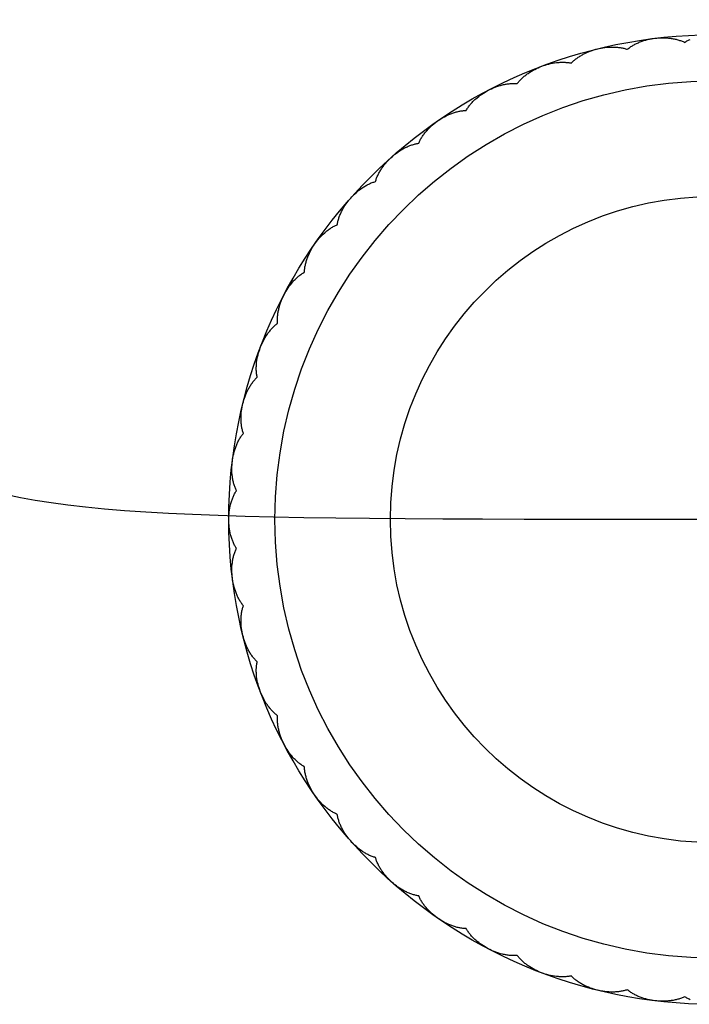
# Model space of a CAD drawing. Header units: millimetres. Extents: x 4000 to 4464, y 2847 to 2978.
# Tile 1 of 4: x 4232 to 4290, y 2847 to 2932. Entities that reach past the tile are written whole.
import ezdxf

# ---------------------------------------------------------------- set-up
doc = ezdxf.new("R2010")
doc.units = ezdxf.units.MM
doc.layers.add('Vuelta lamp - Ferm Living', color=7, linetype='Continuous', true_color=0x000000)

msp = doc.modelspace()

# ---------------------------------------------------------------- linework, layer by layer
at = {"layer": 'Vuelta lamp - Ferm Living'}
msp.add_lwpolyline([(4289.883, 2847.413), (4289.81, 2847.446), (4289.738, 2847.481), (4289.668, 2847.517), (4289.599, 2847.554), (4289.532, 2847.592), (4289.467, 2847.631), (4289.403, 2847.671), (4289.335, 2847.639), (4289.266, 2847.608), (4289.194, 2847.578), (4289.122, 2847.55), (4289.048, 2847.523), (4288.972, 2847.497), (4288.895, 2847.473), (4288.818, 2847.45), (4288.739, 2847.428), (4288.659, 2847.408), (4288.578, 2847.39), (4288.496, 2847.373), (4288.414, 2847.357), (4288.331, 2847.343), (4288.248, 2847.33), (4288.164, 2847.319), (4287.996, 2847.301), (4287.827, 2847.288), (4287.659, 2847.281), (4287.491, 2847.279), (4287.325, 2847.282), (4287.161, 2847.29), (4287, 2847.303), (4286.841, 2847.32), (4286.684, 2847.341), (4286.524, 2847.368), (4286.363, 2847.399), (4286.201, 2847.436), (4286.038, 2847.478), (4285.877, 2847.525), (4285.716, 2847.577), (4285.557, 2847.635), (4285.478, 2847.666), (4285.4, 2847.699), (4285.323, 2847.732), (4285.247, 2847.767), (4285.172, 2847.803), (4285.098, 2847.841), (4285.025, 2847.879), (4284.954, 2847.919), (4284.883, 2847.96), (4284.815, 2848.002), (4284.748, 2848.045), (4284.682, 2848.089), (4284.618, 2848.134), (4284.556, 2848.18), (4284.496, 2848.227), (4284.438, 2848.274), (4284.367, 2848.25), (4284.294, 2848.228), (4284.22, 2848.207), (4284.144, 2848.188), (4284.067, 2848.17), (4283.989, 2848.153), (4283.91, 2848.138), (4283.83, 2848.125), (4283.749, 2848.113), (4283.667, 2848.103), (4283.585, 2848.094), (4283.502, 2848.087), (4283.418, 2848.081), (4283.334, 2848.077), (4283.25, 2848.075), (4283.166, 2848.074), (4282.996, 2848.076), (4282.827, 2848.084), (4282.659, 2848.097), (4282.492, 2848.115), (4282.328, 2848.138), (4282.166, 2848.166), (4282.008, 2848.198), (4281.853, 2848.234), (4281.699, 2848.274), (4281.543, 2848.32), (4281.387, 2848.37), (4281.231, 2848.426), (4281.075, 2848.487), (4280.92, 2848.554), (4280.766, 2848.625), (4280.615, 2848.702), (4280.541, 2848.742), (4280.468, 2848.784), (4280.395, 2848.827), (4280.324, 2848.87), (4280.254, 2848.915), (4280.185, 2848.961), (4280.117, 2849.008), (4280.051, 2849.056), (4279.986, 2849.105), (4279.923, 2849.155), (4279.862, 2849.206), (4279.802, 2849.258), (4279.744, 2849.31), (4279.688, 2849.363), (4279.634, 2849.417), (4279.582, 2849.471), (4279.508, 2849.456), (4279.433, 2849.443), (4279.357, 2849.431), (4279.28, 2849.421), (4279.201, 2849.412), (4279.122, 2849.405), (4279.041, 2849.4), (4278.96, 2849.396), (4278.879, 2849.394), (4278.796, 2849.394), (4278.713, 2849.395), (4278.63, 2849.398), (4278.546, 2849.403), (4278.463, 2849.409), (4278.379, 2849.416), (4278.295, 2849.425), (4278.127, 2849.448), (4277.96, 2849.476), (4277.795, 2849.509), (4277.631, 2849.548), (4277.471, 2849.591), (4277.314, 2849.638), (4277.16, 2849.689), (4277.01, 2849.743), (4276.862, 2849.802), (4276.714, 2849.865), (4276.565, 2849.934), (4276.416, 2850.009), (4276.269, 2850.088), (4276.123, 2850.173), (4275.979, 2850.262), (4275.839, 2850.357), (4275.77, 2850.406), (4275.702, 2850.456), (4275.635, 2850.507), (4275.569, 2850.559), (4275.505, 2850.612), (4275.442, 2850.666), (4275.381, 2850.721), (4275.321, 2850.777), (4275.263, 2850.833), (4275.206, 2850.89), (4275.151, 2850.948), (4275.098, 2851.006), (4275.047, 2851.065), (4274.998, 2851.125), (4274.951, 2851.185), (4274.905, 2851.245), (4274.83, 2851.239), (4274.754, 2851.234), (4274.677, 2851.232), (4274.599, 2851.231), (4274.52, 2851.232), (4274.441, 2851.235), (4274.36, 2851.239), (4274.279, 2851.245), (4274.198, 2851.253), (4274.116, 2851.263), (4274.034, 2851.274), (4273.952, 2851.287), (4273.869, 2851.302), (4273.787, 2851.318), (4273.704, 2851.335), (4273.622, 2851.354), (4273.458, 2851.397), (4273.296, 2851.445), (4273.136, 2851.498), (4272.978, 2851.556), (4272.824, 2851.618), (4272.674, 2851.684), (4272.527, 2851.753), (4272.385, 2851.825), (4272.246, 2851.901), (4272.106, 2851.982), (4271.966, 2852.068), (4271.828, 2852.16), (4271.691, 2852.257), (4271.556, 2852.358), (4271.424, 2852.464), (4271.296, 2852.575), (4271.234, 2852.632), (4271.172, 2852.69), (4271.112, 2852.749), (4271.053, 2852.808), (4270.996, 2852.869), (4270.94, 2852.93), (4270.886, 2852.992), (4270.833, 2853.054), (4270.782, 2853.117), (4270.732, 2853.181), (4270.685, 2853.245), (4270.639, 2853.309), (4270.596, 2853.374), (4270.554, 2853.439), (4270.514, 2853.504), (4270.477, 2853.569), (4270.402, 2853.572), (4270.326, 2853.577), (4270.249, 2853.584), (4270.171, 2853.592), (4270.093, 2853.603), (4270.014, 2853.615), (4269.935, 2853.629), (4269.855, 2853.645), (4269.776, 2853.663), (4269.695, 2853.682), (4269.615, 2853.703), (4269.535, 2853.726), (4269.455, 2853.75), (4269.375, 2853.776), (4269.295, 2853.804), (4269.216, 2853.833), (4269.058, 2853.895), (4268.903, 2853.962), (4268.751, 2854.034), (4268.601, 2854.11), (4268.456, 2854.19), (4268.314, 2854.274), (4268.177, 2854.36), (4268.045, 2854.448), (4267.915, 2854.541), (4267.786, 2854.638), (4267.658, 2854.741), (4267.532, 2854.849), (4267.407, 2854.961), (4267.286, 2855.078), (4267.168, 2855.2), (4267.054, 2855.325), (4266.999, 2855.389), (4266.945, 2855.454), (4266.892, 2855.519), (4266.841, 2855.585), (4266.792, 2855.652), (4266.743, 2855.72), (4266.697, 2855.788), (4266.652, 2855.856), (4266.609, 2855.925), (4266.568, 2855.994), (4266.528, 2856.063), (4266.491, 2856.133), (4266.455, 2856.202), (4266.422, 2856.272), (4266.39, 2856.341), (4266.361, 2856.41), (4266.286, 2856.422), (4266.211, 2856.436), (4266.136, 2856.452), (4266.06, 2856.47), (4265.984, 2856.49), (4265.907, 2856.512), (4265.83, 2856.535), (4265.753, 2856.561), (4265.676, 2856.588), (4265.599, 2856.617), (4265.522, 2856.647), (4265.445, 2856.68), (4265.368, 2856.713), (4265.292, 2856.749), (4265.216, 2856.786), (4265.141, 2856.824), (4264.992, 2856.904), (4264.846, 2856.99), (4264.703, 2857.08), (4264.564, 2857.174), (4264.429, 2857.271), (4264.299, 2857.37), (4264.173, 2857.472), (4264.053, 2857.576), (4263.935, 2857.683), (4263.819, 2857.796), (4263.704, 2857.913), (4263.591, 2858.035), (4263.481, 2858.162), (4263.375, 2858.293), (4263.273, 2858.428), (4263.175, 2858.566), (4263.128, 2858.636), (4263.082, 2858.707), (4263.038, 2858.778), (4262.995, 2858.85), (4262.953, 2858.923), (4262.914, 2858.995), (4262.876, 2859.068), (4262.839, 2859.142), (4262.805, 2859.215), (4262.772, 2859.289), (4262.741, 2859.362), (4262.713, 2859.436), (4262.686, 2859.509), (4262.661, 2859.582), (4262.638, 2859.655), (4262.617, 2859.727), (4262.545, 2859.748), (4262.472, 2859.771), (4262.399, 2859.796), (4262.326, 2859.822), (4262.252, 2859.851), (4262.179, 2859.882), (4262.105, 2859.915), (4262.032, 2859.949), (4261.958, 2859.986), (4261.885, 2860.024), (4261.813, 2860.063), (4261.74, 2860.105), (4261.668, 2860.147), (4261.597, 2860.192), (4261.526, 2860.237), (4261.456, 2860.285), (4261.318, 2860.382), (4261.183, 2860.485), (4261.052, 2860.591), (4260.925, 2860.701), (4260.803, 2860.814), (4260.686, 2860.929), (4260.574, 2861.045), (4260.466, 2861.163), (4260.363, 2861.283), (4260.26, 2861.409), (4260.161, 2861.539), (4260.064, 2861.674), (4259.97, 2861.813), (4259.88, 2861.956), (4259.795, 2862.102), (4259.714, 2862.251), (4259.676, 2862.326), (4259.639, 2862.402), (4259.603, 2862.478), (4259.57, 2862.555), (4259.537, 2862.632), (4259.507, 2862.709), (4259.478, 2862.786), (4259.451, 2862.863), (4259.425, 2862.94), (4259.402, 2863.017), (4259.38, 2863.094), (4259.36, 2863.17), (4259.342, 2863.246), (4259.326, 2863.321), (4259.312, 2863.396), (4259.3, 2863.471), (4259.231, 2863.5), (4259.162, 2863.531), (4259.092, 2863.565), (4259.023, 2863.601), (4258.953, 2863.638), (4258.884, 2863.678), (4258.815, 2863.719), (4258.746, 2863.762), (4258.678, 2863.807), (4258.61, 2863.853), (4258.542, 2863.901), (4258.476, 2863.951), (4258.409, 2864.002), (4258.344, 2864.055), (4258.279, 2864.109), (4258.215, 2864.164), (4258.09, 2864.278), (4257.968, 2864.396), (4257.851, 2864.517), (4257.739, 2864.642), (4257.631, 2864.768), (4257.528, 2864.896), (4257.431, 2865.025), (4257.339, 2865.155), (4257.25, 2865.287), (4257.164, 2865.424), (4257.08, 2865.566), (4257, 2865.711), (4256.924, 2865.86), (4256.852, 2866.013), (4256.785, 2866.168), (4256.723, 2866.326), (4256.694, 2866.405), (4256.666, 2866.485), (4256.64, 2866.565), (4256.616, 2866.645), (4256.593, 2866.725), (4256.572, 2866.805), (4256.553, 2866.885), (4256.535, 2866.965), (4256.519, 2867.045), (4256.505, 2867.124), (4256.493, 2867.203), (4256.482, 2867.281), (4256.474, 2867.359), (4256.467, 2867.436), (4256.462, 2867.512), (4256.459, 2867.587), (4256.394, 2867.624), (4256.329, 2867.664), (4256.264, 2867.706), (4256.199, 2867.749), (4256.135, 2867.795), (4256.071, 2867.842), (4256.007, 2867.892), (4255.944, 2867.943), (4255.882, 2867.996), (4255.82, 2868.05), (4255.759, 2868.106), (4255.698, 2868.163), (4255.639, 2868.222), (4255.58, 2868.282), (4255.522, 2868.344), (4255.465, 2868.406), (4255.355, 2868.534), (4255.248, 2868.666), (4255.147, 2868.801), (4255.05, 2868.937), (4254.958, 2869.076), (4254.872, 2869.216), (4254.791, 2869.356), (4254.715, 2869.495), (4254.643, 2869.637), (4254.574, 2869.784), (4254.508, 2869.934), (4254.446, 2870.088), (4254.388, 2870.246), (4254.335, 2870.406), (4254.287, 2870.568), (4254.245, 2870.732), (4254.225, 2870.814), (4254.208, 2870.897), (4254.192, 2870.979), (4254.177, 2871.062), (4254.164, 2871.144), (4254.153, 2871.226), (4254.143, 2871.308), (4254.135, 2871.389), (4254.129, 2871.47), (4254.125, 2871.551), (4254.122, 2871.63), (4254.121, 2871.709), (4254.122, 2871.787), (4254.124, 2871.864), (4254.129, 2871.94), (4254.135, 2872.015), (4254.075, 2872.06), (4254.015, 2872.108), (4253.955, 2872.157), (4253.896, 2872.208), (4253.838, 2872.261), (4253.78, 2872.316), (4253.723, 2872.373), (4253.667, 2872.431), (4253.611, 2872.491), (4253.556, 2872.552), (4253.502, 2872.615), (4253.449, 2872.679), (4253.397, 2872.745), (4253.346, 2872.812), (4253.296, 2872.88), (4253.247, 2872.949), (4253.153, 2873.089), (4253.063, 2873.233), (4252.978, 2873.379), (4252.899, 2873.526), (4252.824, 2873.675), (4252.755, 2873.824), (4252.692, 2873.972), (4252.633, 2874.12), (4252.579, 2874.27), (4252.528, 2874.423), (4252.481, 2874.581), (4252.438, 2874.741), (4252.4, 2874.904), (4252.366, 2875.07), (4252.338, 2875.237), (4252.315, 2875.404), (4252.306, 2875.488), (4252.299, 2875.572), (4252.293, 2875.656), (4252.288, 2875.74), (4252.285, 2875.823), (4252.284, 2875.906), (4252.284, 2875.989), (4252.286, 2876.07), (4252.29, 2876.151), (4252.295, 2876.232), (4252.302, 2876.311), (4252.311, 2876.39), (4252.321, 2876.467), (4252.333, 2876.543), (4252.346, 2876.618), (4252.361, 2876.692), (4252.307, 2876.744), (4252.253, 2876.798), (4252.2, 2876.854), (4252.148, 2876.912), (4252.096, 2876.971), (4252.046, 2877.033), (4251.996, 2877.096), (4251.947, 2877.161), (4251.898, 2877.227), (4251.851, 2877.295), (4251.805, 2877.363), (4251.76, 2877.434), (4251.717, 2877.505), (4251.674, 2877.578), (4251.633, 2877.651), (4251.592, 2877.725), (4251.516, 2877.876), (4251.444, 2878.029), (4251.377, 2878.184), (4251.316, 2878.341), (4251.26, 2878.497), (4251.21, 2878.653), (4251.165, 2878.809), (4251.124, 2878.962), (4251.088, 2879.117), (4251.056, 2879.276), (4251.029, 2879.438), (4251.005, 2879.602), (4250.987, 2879.769), (4250.974, 2879.937), (4250.966, 2880.106), (4250.964, 2880.276), (4250.965, 2880.36), (4250.967, 2880.444), (4250.972, 2880.528), (4250.977, 2880.612), (4250.984, 2880.695), (4250.993, 2880.777), (4251.003, 2880.859), (4251.015, 2880.94), (4251.028, 2881.02), (4251.043, 2881.099), (4251.06, 2881.177), (4251.078, 2881.254), (4251.097, 2881.33), (4251.118, 2881.404), (4251.14, 2881.477), (4251.164, 2881.548), (4251.117, 2881.606), (4251.07, 2881.666), (4251.024, 2881.728), (4250.979, 2881.792), (4250.935, 2881.858), (4250.892, 2881.925), (4250.85, 2881.993), (4250.809, 2882.063), (4250.769, 2882.135), (4250.731, 2882.208), (4250.694, 2882.282), (4250.657, 2882.357), (4250.622, 2882.433), (4250.589, 2882.51), (4250.557, 2882.588), (4250.526, 2882.667), (4250.468, 2882.826), (4250.415, 2882.986), (4250.368, 2883.148), (4250.326, 2883.311), (4250.289, 2883.473), (4250.258, 2883.634), (4250.231, 2883.794), (4250.21, 2883.951), (4250.193, 2884.109), (4250.18, 2884.271), (4250.172, 2884.435), (4250.169, 2884.601), (4250.171, 2884.768), (4250.178, 2884.937), (4250.191, 2885.106), (4250.209, 2885.274), (4250.22, 2885.358), (4250.233, 2885.441), (4250.247, 2885.524), (4250.263, 2885.606), (4250.28, 2885.688), (4250.299, 2885.769), (4250.319, 2885.849), (4250.34, 2885.927), (4250.363, 2886.005), (4250.387, 2886.082), (4250.413, 2886.158), (4250.44, 2886.232), (4250.468, 2886.304), (4250.498, 2886.376), (4250.529, 2886.445), (4250.561, 2886.513), (4250.521, 2886.577), (4250.482, 2886.642), (4250.444, 2886.709), (4250.407, 2886.778), (4250.371, 2886.848), (4250.337, 2886.92), (4250.303, 2886.993), (4250.271, 2887.068), (4250.24, 2887.143), (4250.211, 2887.22), (4250.183, 2887.298), (4250.156, 2887.377), (4250.13, 2887.457), (4250.106, 2887.537), (4250.083, 2887.619), (4250.062, 2887.7), (4250.024, 2887.865), (4249.991, 2888.031), (4249.963, 2888.198), (4249.941, 2888.364), (4249.925, 2888.529), (4249.913, 2888.693), (4249.906, 2888.855), (4249.904, 2889.014), (4249.906, 2889.173), (4249.913, 2889.335), (4249.925, 2889.498), (4249.941, 2889.664), (4249.963, 2889.83), (4249.991, 2889.996), (4250.024, 2890.162), (4250.062, 2890.327), (4250.083, 2890.409), (4250.106, 2890.49), (4250.13, 2890.571), (4250.156, 2890.65), (4250.183, 2890.729), (4250.211, 2890.807), (4250.24, 2890.884), (4250.271, 2890.96), (4250.303, 2891.035), (4250.337, 2891.108), (4250.371, 2891.18), (4250.407, 2891.25), (4250.444, 2891.319), (4250.482, 2891.386), (4250.521, 2891.451), (4250.561, 2891.515), (4250.529, 2891.582), (4250.498, 2891.652), (4250.468, 2891.723), (4250.44, 2891.796), (4250.413, 2891.87), (4250.387, 2891.945), (4250.363, 2892.022), (4250.34, 2892.1), (4250.319, 2892.179), (4250.299, 2892.259), (4250.28, 2892.34), (4250.263, 2892.421), (4250.247, 2892.504), (4250.233, 2892.586), (4250.22, 2892.67), (4250.209, 2892.753), (4250.191, 2892.922), (4250.178, 2893.091), (4250.171, 2893.259), (4250.169, 2893.427), (4250.172, 2893.593), (4250.18, 2893.757), (4250.193, 2893.918), (4250.21, 2894.076), (4250.231, 2894.234), (4250.258, 2894.394), (4250.289, 2894.555), (4250.326, 2894.717), (4250.368, 2894.879), (4250.415, 2895.041), (4250.468, 2895.202), (4250.526, 2895.361), (4250.557, 2895.44), (4250.589, 2895.517), (4250.622, 2895.594), (4250.657, 2895.671), (4250.694, 2895.746), (4250.731, 2895.82), (4250.769, 2895.893), (4250.809, 2895.964), (4250.85, 2896.034), (4250.892, 2896.103), (4250.935, 2896.17), (4250.979, 2896.235), (4251.024, 2896.299), (4251.07, 2896.361), (4251.117, 2896.421), (4251.164, 2896.48), (4251.14, 2896.551), (4251.118, 2896.624), (4251.097, 2896.698), (4251.078, 2896.773), (4251.06, 2896.85), (4251.043, 2896.928), (4251.028, 2897.007), (4251.015, 2897.087), (4251.003, 2897.168), (4250.993, 2897.25), (4250.984, 2897.333), (4250.977, 2897.416), (4250.972, 2897.499), (4250.967, 2897.583), (4250.965, 2897.667), (4250.964, 2897.752), (4250.966, 2897.921), (4250.974, 2898.09), (4250.987, 2898.258), (4251.005, 2898.425), (4251.029, 2898.59), (4251.056, 2898.751), (4251.088, 2898.91), (4251.124, 2899.065), (4251.165, 2899.219), (4251.21, 2899.374), (4251.26, 2899.53), (4251.316, 2899.687), (4251.377, 2899.843), (4251.444, 2899.998), (4251.516, 2900.151), (4251.592, 2900.302), (4251.633, 2900.377), (4251.674, 2900.45), (4251.717, 2900.522), (4251.76, 2900.594), (4251.805, 2900.664), (4251.851, 2900.733), (4251.898, 2900.801), (4251.947, 2900.867), (4251.996, 2900.931), (4252.046, 2900.995), (4252.096, 2901.056), (4252.148, 2901.116), (4252.2, 2901.174), (4252.253, 2901.23), (4252.307, 2901.284), (4252.361, 2901.336), (4252.346, 2901.409), (4252.333, 2901.484), (4252.321, 2901.561), (4252.311, 2901.638), (4252.302, 2901.716), (4252.295, 2901.796), (4252.29, 2901.876), (4252.286, 2901.957), (4252.284, 2902.039), (4252.284, 2902.121), (4252.285, 2902.204), (4252.288, 2902.288), (4252.293, 2902.371), (4252.299, 2902.455), (4252.306, 2902.539), (4252.315, 2902.623), (4252.338, 2902.791), (4252.366, 2902.958), (4252.4, 2903.123), (4252.438, 2903.286), (4252.481, 2903.447), (4252.528, 2903.604), (4252.579, 2903.758), (4252.633, 2903.907), (4252.692, 2904.055), (4252.755, 2904.204), (4252.824, 2904.353), (4252.899, 2904.501), (4252.978, 2904.649), (4253.063, 2904.795), (4253.153, 2904.938), (4253.247, 2905.079), (4253.296, 2905.148), (4253.346, 2905.216), (4253.397, 2905.283), (4253.449, 2905.348), (4253.502, 2905.412), (4253.556, 2905.475), (4253.611, 2905.537), (4253.667, 2905.597), (4253.723, 2905.655), (4253.78, 2905.712), (4253.838, 2905.766), (4253.896, 2905.82), (4253.955, 2905.871), (4254.015, 2905.92), (4254.075, 2905.967), (4254.135, 2906.012), (4254.129, 2906.087), (4254.124, 2906.163), (4254.122, 2906.24), (4254.121, 2906.318), (4254.122, 2906.397), (4254.125, 2906.477), (4254.129, 2906.557), (4254.135, 2906.638), (4254.143, 2906.72), (4254.153, 2906.801), (4254.164, 2906.884), (4254.177, 2906.966), (4254.192, 2907.048), (4254.208, 2907.131), (4254.225, 2907.213), (4254.245, 2907.296), (4254.287, 2907.459), (4254.335, 2907.622), (4254.388, 2907.782), (4254.446, 2907.939), (4254.508, 2908.093), (4254.574, 2908.244), (4254.643, 2908.39), (4254.715, 2908.532), (4254.791, 2908.672), (4254.872, 2908.812), (4254.958, 2908.951), (4255.05, 2909.09), (4255.147, 2909.227), (4255.248, 2909.362), (4255.355, 2909.493), (4255.465, 2909.621), (4255.522, 2909.684), (4255.58, 2909.745), (4255.639, 2909.805), (4255.698, 2909.864), (4255.759, 2909.922), (4255.82, 2909.978), (4255.882, 2910.032), (4255.944, 2910.085), (4256.007, 2910.136), (4256.071, 2910.185), (4256.135, 2910.233), (4256.199, 2910.278), (4256.264, 2910.322), (4256.329, 2910.364), (4256.394, 2910.403), (4256.459, 2910.441), (4256.462, 2910.516), (4256.467, 2910.592), (4256.474, 2910.669), (4256.482, 2910.746), (4256.493, 2910.825), (4256.505, 2910.903), (4256.519, 2910.983), (4256.535, 2911.062), (4256.553, 2911.142), (4256.572, 2911.222), (4256.593, 2911.302), (4256.616, 2911.382), (4256.64, 2911.463), (4256.666, 2911.543), (4256.694, 2911.622), (4256.723, 2911.702), (4256.785, 2911.859), (4256.852, 2912.015), (4256.924, 2912.167), (4257, 2912.316), (4257.08, 2912.462), (4257.164, 2912.603), (4257.25, 2912.74), (4257.339, 2912.872), (4257.431, 2913.002), (4257.528, 2913.131), (4257.631, 2913.259), (4257.739, 2913.386), (4257.851, 2913.51), (4257.968, 2913.632), (4258.09, 2913.75), (4258.215, 2913.863), (4258.279, 2913.919), (4258.344, 2913.973), (4258.409, 2914.025), (4258.476, 2914.076), (4258.542, 2914.126), (4258.61, 2914.174), (4258.678, 2914.221), (4258.746, 2914.266), (4258.815, 2914.309), (4258.884, 2914.35), (4258.953, 2914.389), (4259.023, 2914.427), (4259.092, 2914.463), (4259.162, 2914.496), (4259.231, 2914.528), (4259.3, 2914.557), (4259.312, 2914.631), (4259.326, 2914.706), (4259.342, 2914.782), (4259.36, 2914.858), (4259.38, 2914.934), (4259.402, 2915.011), (4259.425, 2915.088), (4259.451, 2915.165), (4259.478, 2915.242), (4259.507, 2915.319), (4259.537, 2915.396), (4259.57, 2915.473), (4259.603, 2915.549), (4259.639, 2915.626), (4259.676, 2915.702), (4259.714, 2915.777), (4259.795, 2915.926), (4259.88, 2916.072), (4259.97, 2916.215), (4260.064, 2916.354), (4260.161, 2916.488), (4260.26, 2916.619), (4260.363, 2916.744), (4260.466, 2916.865), (4260.574, 2916.983), (4260.686, 2917.099), (4260.803, 2917.214), (4260.925, 2917.326), (4261.052, 2917.436), (4261.183, 2917.543), (4261.318, 2917.645), (4261.456, 2917.743), (4261.526, 2917.79), (4261.597, 2917.836), (4261.668, 2917.88), (4261.74, 2917.923), (4261.813, 2917.964), (4261.885, 2918.004), (4261.958, 2918.042), (4262.032, 2918.078), (4262.105, 2918.113), (4262.179, 2918.145), (4262.252, 2918.176), (4262.326, 2918.205), (4262.399, 2918.232), (4262.472, 2918.257), (4262.545, 2918.28), (4262.617, 2918.301), (4262.638, 2918.373), (4262.661, 2918.446), (4262.686, 2918.519), (4262.713, 2918.592), (4262.741, 2918.665), (4262.772, 2918.739), (4262.805, 2918.812), (4262.839, 2918.886), (4262.876, 2918.959), (4262.914, 2919.032), (4262.953, 2919.105), (4262.995, 2919.177), (4263.038, 2919.249), (4263.082, 2919.321), (4263.128, 2919.392), (4263.175, 2919.462), (4263.273, 2919.6), (4263.375, 2919.735), (4263.481, 2919.865), (4263.591, 2919.992), (4263.704, 2920.114), (4263.819, 2920.232), (4263.935, 2920.344), (4264.053, 2920.451), (4264.173, 2920.555), (4264.299, 2920.657), (4264.429, 2920.757), (4264.564, 2920.854), (4264.703, 2920.948), (4264.846, 2921.038), (4264.992, 2921.123), (4265.141, 2921.204), (4265.216, 2921.242), (4265.292, 2921.279), (4265.368, 2921.314), (4265.445, 2921.348), (4265.522, 2921.38), (4265.599, 2921.411), (4265.676, 2921.44), (4265.753, 2921.467), (4265.83, 2921.492), (4265.907, 2921.516), (4265.984, 2921.538), (4266.06, 2921.557), (4266.136, 2921.575), (4266.211, 2921.591), (4266.286, 2921.605), (4266.361, 2921.617), (4266.39, 2921.686), (4266.422, 2921.756), (4266.455, 2921.825), (4266.491, 2921.895), (4266.528, 2921.964), (4266.568, 2922.033), (4266.609, 2922.103), (4266.652, 2922.171), (4266.697, 2922.24), (4266.743, 2922.308), (4266.792, 2922.375), (4266.841, 2922.442), (4266.892, 2922.508), (4266.945, 2922.574), (4266.999, 2922.639), (4267.054, 2922.703), (4267.168, 2922.828), (4267.286, 2922.949), (4267.407, 2923.066), (4267.532, 2923.179), (4267.658, 2923.287), (4267.786, 2923.389), (4267.915, 2923.487), (4268.045, 2923.579), (4268.177, 2923.668), (4268.314, 2923.754), (4268.456, 2923.837), (4268.601, 2923.917), (4268.751, 2923.994), (4268.903, 2924.066), (4269.058, 2924.133), (4269.216, 2924.195), (4269.295, 2924.224), (4269.375, 2924.251), (4269.455, 2924.277), (4269.535, 2924.302), (4269.615, 2924.324), (4269.695, 2924.345), (4269.776, 2924.365), (4269.855, 2924.382), (4269.935, 2924.398), (4270.014, 2924.412), (4270.093, 2924.425), (4270.171, 2924.435), (4270.249, 2924.444), (4270.326, 2924.451), (4270.402, 2924.455), (4270.477, 2924.458), (4270.514, 2924.524), (4270.554, 2924.589), (4270.596, 2924.654), (4270.639, 2924.718), (4270.685, 2924.783), (4270.732, 2924.847), (4270.782, 2924.91), (4270.833, 2924.973), (4270.886, 2925.036), (4270.94, 2925.098), (4270.996, 2925.159), (4271.053, 2925.219), (4271.112, 2925.279), (4271.172, 2925.338), (4271.234, 2925.396), (4271.296, 2925.452), (4271.424, 2925.563), (4271.556, 2925.669), (4271.691, 2925.771), (4271.828, 2925.868), (4271.966, 2925.959), (4272.106, 2926.046), (4272.246, 2926.127), (4272.385, 2926.203), (4272.527, 2926.275), (4272.674, 2926.344), (4272.824, 2926.41), (4272.978, 2926.472), (4273.136, 2926.529), (4273.296, 2926.582), (4273.458, 2926.63), (4273.622, 2926.673), (4273.704, 2926.692), (4273.787, 2926.71), (4273.869, 2926.726), (4273.952, 2926.74), (4274.034, 2926.753), (4274.116, 2926.765), (4274.198, 2926.774), (4274.279, 2926.782), (4274.36, 2926.788), (4274.441, 2926.793), (4274.52, 2926.796), (4274.599, 2926.797), (4274.677, 2926.796), (4274.754, 2926.793), (4274.83, 2926.789), (4274.905, 2926.783), (4274.951, 2926.843), (4274.998, 2926.903), (4275.047, 2926.962), (4275.098, 2927.021), (4275.151, 2927.08), (4275.206, 2927.137), (4275.263, 2927.195), (4275.321, 2927.251), (4275.381, 2927.307), (4275.442, 2927.362), (4275.505, 2927.416), (4275.569, 2927.469), (4275.635, 2927.521), (4275.702, 2927.572), (4275.77, 2927.622), (4275.839, 2927.671), (4275.979, 2927.765), (4276.123, 2927.855), (4276.269, 2927.939), (4276.416, 2928.019), (4276.565, 2928.093), (4276.714, 2928.162), (4276.862, 2928.226), (4277.01, 2928.284), (4277.16, 2928.339), (4277.314, 2928.39), (4277.471, 2928.437), (4277.631, 2928.48), (4277.795, 2928.518), (4277.96, 2928.551), (4278.127, 2928.58), (4278.295, 2928.602), (4278.379, 2928.611), (4278.463, 2928.619), (4278.546, 2928.625), (4278.63, 2928.629), (4278.713, 2928.632), (4278.796, 2928.634), (4278.879, 2928.633), (4278.96, 2928.631), (4279.041, 2928.628), (4279.122, 2928.622), (4279.201, 2928.616), (4279.28, 2928.607), (4279.357, 2928.597), (4279.433, 2928.585), (4279.508, 2928.571), (4279.582, 2928.556), (4279.634, 2928.611), (4279.688, 2928.664), (4279.744, 2928.717), (4279.802, 2928.77), (4279.862, 2928.821), (4279.923, 2928.872), (4279.986, 2928.922), (4280.051, 2928.971), (4280.117, 2929.019), (4280.185, 2929.066), (4280.254, 2929.112), (4280.324, 2929.157), (4280.395, 2929.201), (4280.468, 2929.244), (4280.541, 2929.285), (4280.615, 2929.325), (4280.766, 2929.402), (4280.92, 2929.474), (4281.075, 2929.54), (4281.231, 2929.601), (4281.387, 2929.657), (4281.543, 2929.708), (4281.699, 2929.753), (4281.853, 2929.793), (4282.008, 2929.829), (4282.166, 2929.861), (4282.328, 2929.889), (4282.492, 2929.912), (4282.659, 2929.931), (4282.827, 2929.944), (4282.996, 2929.952), (4283.166, 2929.954), (4283.25, 2929.953), (4283.334, 2929.95), (4283.418, 2929.946), (4283.502, 2929.94), (4283.585, 2929.933), (4283.667, 2929.925), (4283.749, 2929.914), (4283.83, 2929.903), (4283.91, 2929.889), (4283.989, 2929.874), (4284.067, 2929.858), (4284.144, 2929.84), (4284.22, 2929.821), (4284.294, 2929.8), (4284.367, 2929.777), (4284.438, 2929.753), (4284.496, 2929.801), (4284.556, 2929.848), (4284.618, 2929.894), (4284.682, 2929.939), (4284.748, 2929.983), (4284.815, 2930.026), (4284.883, 2930.068), (4284.954, 2930.108), (4285.025, 2930.148), (4285.098, 2930.187), (4285.172, 2930.224), (4285.247, 2930.26), (4285.323, 2930.295), (4285.4, 2930.329), (4285.478, 2930.361), (4285.557, 2930.392), (4285.716, 2930.45), (4285.877, 2930.503), (4286.038, 2930.55), (4286.201, 2930.592), (4286.363, 2930.628), (4286.524, 2930.66), (4286.684, 2930.686), (4286.841, 2930.708), (4287, 2930.724), (4287.161, 2930.737), (4287.325, 2930.745), (4287.491, 2930.749), (4287.659, 2930.747), (4287.827, 2930.74), (4287.996, 2930.727), (4288.164, 2930.709), (4288.248, 2930.697), (4288.331, 2930.685), (4288.414, 2930.67), (4288.496, 2930.655), (4288.578, 2930.638), (4288.659, 2930.619), (4288.739, 2930.599), (4288.818, 2930.578), (4288.895, 2930.555), (4288.972, 2930.53), (4289.048, 2930.505), (4289.122, 2930.478), (4289.194, 2930.449), (4289.266, 2930.419), (4289.335, 2930.388), (4289.403, 2930.356), (4289.467, 2930.396), (4289.532, 2930.436), (4289.599, 2930.474), (4289.668, 2930.511), (4289.738, 2930.546), (4289.81, 2930.581), (4289.883, 2930.614)], dxfattribs=at)
for radius in [42, 38, 28]:
    msp.add_circle((4291.904, 2889.014, 3.394), radius, dxfattribs=at)
msp.add_open_spline([(4291.904, 2889.014, 5.894), (4243.855, 2889.014, 5.894), (4219.848, 2889.014, 5.894), (4201.06, 2919.435, 5.894), (4155.085, 2937.558, 5.894), (4120.136, 2926.196, 5.894), (4079.678, 2921.052, 5.894), (4039.455, 2939.857, 5.894), (3999.655, 2977.635, 5.894)], degree=3, dxfattribs=at)

doc.saveas('drawing.dxf')
